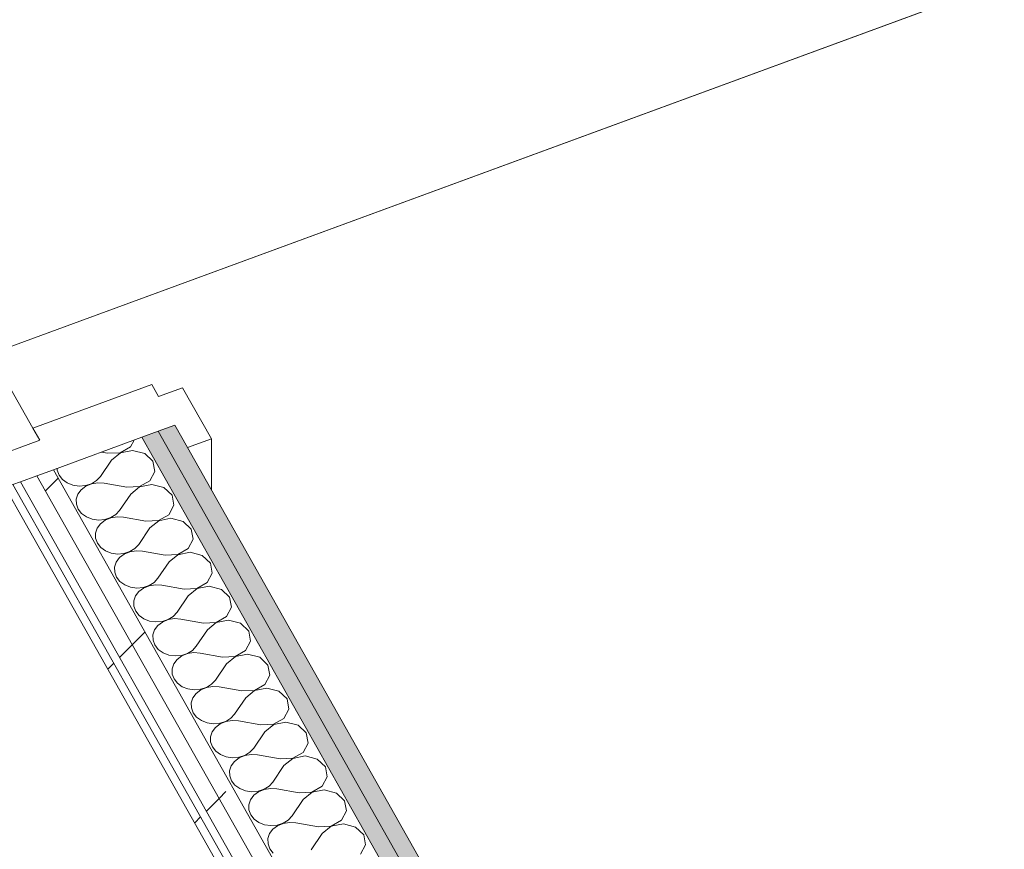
# Model space of a CAD drawing. Header units: millimetres. Extents: x -8337 to 19291, y 9509 to 21675.
# Tile 27 of 163: x -5535 to -4783, y 13515 to 14149. Entities that reach past the tile are written whole.
import ezdxf

# ---------------------------------------------------------------- set-up
doc = ezdxf.new("R2010")
doc.units = ezdxf.units.MM
doc.header["$MEASUREMENT"] = 0
doc.linetypes.add('Wipeout_Contour', pattern=[1000, 0, -1000])
for name, color, linetype in [('Nuevo_08_E_Envans secs', 7, 'Continuous'), ('Nuevo_14_PAV_Paviment_tarkett Safe', 7, 'Continuous'), ('Nuevo_Puertas Archicad', 7, 'Continuous')]:
    doc.layers.add(name, color=color, linetype=linetype)
for name, color, linetype, lineweight in [('Nuevo_08_E_Envans secs_Pluma_Nº__1', 7, 'Continuous', 5), ('Nuevo_08_E_Envans secs_Pluma_Nº__47', 7, 'Continuous', 20), ('Nuevo_14_PAV_Paviment_tarkett Safe_Pluma_Nº__89', 7, 'Continuous', 5), ('Nuevo_Puertas Archicad_Pluma_Nº__1', 7, 'Continuous', 5)]:
    doc.layers.add(name, color=color, linetype=linetype, lineweight=lineweight)
for name, color, linetype, lineweight, true_color in [('Nuevo_08_E_Envans secs_Pluma_Nº__102', 7, 'Continuous', 5, 0xcccccc), ('Nuevo_08_E_Envans secs_Pluma_Nº__171', 171, 'Continuous', 13, 0xaaaaff), ('Nuevo_08_E_Envans secs_Pluma_Nº__177', 7, 'Continuous', 15, 0xf7e046), ('Nuevo_08_E_Envans secs_Pluma_Nº__79', 7, 'Continuous', 5, 0xaaffd5)]:
    doc.layers.add(name, color=color, linetype=linetype, lineweight=lineweight, true_color=true_color)
pattern_1 = [(45, (0, 0), (-183.8478, 183.8478), [195, -65]), (45, (7e-14, 183.85), (-183.8478, 183.8478), [195, -65])]

# ---------------------------------------------------------------- blocks, each defined once
blk = doc.blocks.new('*X69')
at = {"layer": 'Nuevo_08_E_Envans secs_Pluma_Nº__102', "color": 254, "linetype": 'Continuous', "lineweight": 5, "true_color": 0xcccccc}
for p, q in [((-5458.06, 13818.06), (-5450.15, 13822.55)), ((-5450.15, 13822.55), (-5447.41, 13827.74)), ((-5467.7, 13817.59), (-5472.67, 13818.47)), ((-5467.7, 13817.59), (-5458.06, 13818.06)), ((-5458, 13817.96), (-5464.78, 13812.4)), ((-5448.61, 13819.81), (-5458, 13817.96)), ((-5439.41, 13817.41), (-5448.61, 13819.81)), ((-5433.16, 13811.47), (-5439.41, 13817.41)), ((-5506.29, 13806.14), (-5506.27, 13804.59)), ((-5464.78, 13812.4), (-5473.26, 13799.89)), ((-5431.71, 13803.76), (-5433.16, 13811.47)), ((-5506.27, 13804.59), (-5504.88, 13800.82)), ((-5504.88, 13800.82), (-5502.27, 13797.5)), ((-5476.17, 13796.73), (-5473.26, 13799.89)), ((-5435.51, 13796.6), (-5431.71, 13803.76)), ((-5502.27, 13797.5), (-5498.63, 13794.88)), ((-5498.63, 13794.88), (-5494.24, 13793.16)), ((-5494.24, 13793.16), (-5489.43, 13792.48)), ((-5489.43, 13792.48), (-5484.58, 13792.88)), ((-5484.32, 13792.43), (-5487.89, 13789.74)), ((-5484.58, 13792.88), (-5480.04, 13794.33)), ((-5479.98, 13794.23), (-5484.32, 13792.43)), ((-5480.04, 13794.33), (-5476.17, 13796.73)), ((-5475.2, 13795), (-5479.98, 13794.23)), ((-5470.33, 13794.7), (-5475.2, 13795)), ((-5453.06, 13791.64), (-5470.33, 13794.7)), ((-5453.06, 13791.64), (-5443.41, 13792.11)), ((-5443.35, 13792), (-5450.13, 13786.44)), ((-5443.41, 13792.11), (-5435.51, 13796.6)), ((-5433.96, 13793.85), (-5443.35, 13792)), ((-5424.77, 13791.45), (-5433.96, 13793.85)), ((-5418.51, 13785.51), (-5424.77, 13791.45)), ((-5490.4, 13786.37), (-5491.68, 13782.57)), ((-5487.89, 13789.74), (-5490.4, 13786.37)), ((-5450.13, 13786.44), (-5458.62, 13773.93)), ((-5417.07, 13777.81), (-5418.51, 13785.51)), ((-5491.68, 13782.57), (-5491.62, 13778.64)), ((-5491.62, 13778.64), (-5490.24, 13774.87)), ((-5420.86, 13770.64), (-5417.07, 13777.81)), ((-5490.24, 13774.87), (-5487.62, 13771.54)), ((-5487.62, 13771.54), (-5483.98, 13768.93)), ((-5483.98, 13768.93), (-5479.59, 13767.21)), ((-5469.93, 13766.92), (-5465.4, 13768.38)), ((-5465.34, 13768.27), (-5469.68, 13766.47)), ((-5465.4, 13768.38), (-5461.53, 13770.77)), ((-5460.55, 13769.05), (-5465.34, 13768.27)), ((-5461.53, 13770.77), (-5458.62, 13773.93)), ((-5455.69, 13768.74), (-5460.55, 13769.05)), ((-5438.42, 13765.68), (-5455.69, 13768.74)), ((-5428.77, 13766.15), (-5420.86, 13770.64)), ((-5419.32, 13767.9), (-5428.71, 13766.05)), ((-5410.12, 13765.5), (-5419.32, 13767.9)), ((-5479.59, 13767.21), (-5474.79, 13766.52)), ((-5475.76, 13760.41), (-5477.04, 13756.62)), ((-5473.24, 13763.78), (-5475.76, 13760.41)), ((-5474.79, 13766.52), (-5469.93, 13766.92)), ((-5469.68, 13766.47), (-5473.24, 13763.78)), ((-5435.49, 13760.49), (-5443.97, 13747.98)), ((-5438.42, 13765.68), (-5428.77, 13766.15)), ((-5428.71, 13766.05), (-5435.49, 13760.49)), ((-5403.87, 13759.56), (-5410.12, 13765.5)), ((-5477.04, 13756.62), (-5476.98, 13752.68)), ((-5476.98, 13752.68), (-5475.59, 13748.91)), ((-5402.42, 13751.85), (-5403.87, 13759.56)), ((-5475.59, 13748.91), (-5472.98, 13745.59)), ((-5472.98, 13745.59), (-5469.34, 13742.97)), ((-5446.88, 13744.82), (-5443.97, 13747.98)), ((-5406.22, 13744.69), (-5402.42, 13751.85)), ((-5469.34, 13742.97), (-5464.95, 13741.25)), ((-5464.95, 13741.25), (-5460.14, 13740.57)), ((-5458.6, 13737.83), (-5461.11, 13734.46)), ((-5460.14, 13740.57), (-5455.29, 13740.97)), ((-5455.03, 13740.52), (-5458.6, 13737.83)), ((-5455.29, 13740.97), (-5450.75, 13742.42)), ((-5450.69, 13742.32), (-5455.03, 13740.52)), ((-5450.75, 13742.42), (-5446.88, 13744.82)), ((-5445.91, 13743.09), (-5450.69, 13742.32)), ((-5441.04, 13742.79), (-5445.91, 13743.09)), ((-5423.77, 13739.73), (-5441.04, 13742.79)), ((-5423.77, 13739.73), (-5414.12, 13740.2)), ((-5414.06, 13740.09), (-5420.84, 13734.53)), ((-5414.12, 13740.2), (-5406.22, 13744.69)), ((-5404.67, 13741.94), (-5414.06, 13740.09)), ((-5395.48, 13739.54), (-5404.67, 13741.94)), ((-5389.22, 13733.6), (-5395.48, 13739.54)), ((-5461.11, 13734.46), (-5462.39, 13730.66)), ((-5462.39, 13730.66), (-5462.34, 13726.73)), ((-5420.84, 13734.53), (-5429.33, 13722.02)), ((-5387.78, 13725.9), (-5389.22, 13733.6)), ((-5462.34, 13726.73), (-5460.95, 13722.96)), ((-5460.95, 13722.96), (-5458.33, 13719.63)), ((-5391.58, 13718.73), (-5387.78, 13725.9)), ((-5458.33, 13719.63), (-5454.69, 13717.02)), ((-5454.69, 13717.02), (-5450.3, 13715.3)), ((-5450.3, 13715.3), (-5445.5, 13714.61)), ((-5440.64, 13715.01), (-5436.11, 13716.47)), ((-5436.05, 13716.36), (-5440.39, 13714.56)), ((-5436.11, 13716.47), (-5432.24, 13718.86)), ((-5431.27, 13717.14), (-5436.05, 13716.36)), ((-5432.24, 13718.86), (-5429.33, 13722.02)), ((-5426.4, 13716.83), (-5431.27, 13717.14)), ((-5409.13, 13713.77), (-5426.4, 13716.83)), ((-5399.48, 13714.24), (-5391.58, 13718.73)), ((-5390.03, 13715.99), (-5399.42, 13714.14)), ((-5380.83, 13713.59), (-5390.03, 13715.99)), ((-5446.47, 13708.5), (-5447.75, 13704.71)), ((-5443.95, 13711.87), (-5446.47, 13708.5)), ((-5445.5, 13714.61), (-5440.64, 13715.01)), ((-5440.39, 13714.56), (-5443.95, 13711.87)), ((-5406.2, 13708.58), (-5414.68, 13696.07)), ((-5409.13, 13713.77), (-5399.48, 13714.24)), ((-5399.42, 13714.14), (-5406.2, 13708.58)), ((-5374.58, 13707.65), (-5380.83, 13713.59)), ((-5373.14, 13699.94), (-5374.58, 13707.65)), ((-5447.75, 13704.71), (-5447.69, 13700.77)), ((-5447.69, 13700.77), (-5446.3, 13697)), ((-5446.3, 13697), (-5443.69, 13693.68)), ((-5443.69, 13693.68), (-5440.05, 13691.06)), ((-5421.46, 13690.51), (-5417.59, 13692.91)), ((-5417.59, 13692.91), (-5414.68, 13696.07)), ((-5384.83, 13688.29), (-5376.93, 13692.77)), ((-5376.93, 13692.77), (-5373.14, 13699.94)), ((-5440.05, 13691.06), (-5435.66, 13689.34)), ((-5435.66, 13689.34), (-5430.85, 13688.66)), ((-5429.31, 13685.92), (-5431.82, 13682.55)), ((-5430.85, 13688.66), (-5426, 13689.06)), ((-5425.74, 13688.61), (-5429.31, 13685.92)), ((-5426, 13689.06), (-5421.46, 13690.51)), ((-5421.4, 13690.41), (-5425.74, 13688.61)), ((-5416.62, 13691.18), (-5421.4, 13690.41)), ((-5411.76, 13690.88), (-5416.62, 13691.18)), ((-5394.48, 13687.82), (-5411.76, 13690.88)), ((-5394.48, 13687.82), (-5384.83, 13688.29)), ((-5384.77, 13688.18), (-5391.55, 13682.62)), ((-5375.38, 13690.03), (-5384.77, 13688.18)), ((-5366.19, 13687.63), (-5375.38, 13690.03)), ((-5359.94, 13681.69), (-5366.19, 13687.63)), ((-5431.82, 13682.55), (-5433.1, 13678.75)), ((-5433.1, 13678.75), (-5433.05, 13674.82)), ((-5391.55, 13682.62), (-5400.04, 13670.11)), ((-5358.49, 13673.99), (-5359.94, 13681.69)), ((-5433.05, 13674.82), (-5431.66, 13671.05)), ((-5431.66, 13671.05), (-5429.04, 13667.72)), ((-5402.95, 13666.95), (-5400.04, 13670.11)), ((-5362.29, 13666.82), (-5358.49, 13673.99)), ((-5429.04, 13667.72), (-5425.4, 13665.11)), ((-5425.4, 13665.11), (-5421.01, 13663.39)), ((-5421.01, 13663.39), (-5416.21, 13662.7)), ((-5416.21, 13662.7), (-5411.35, 13663.1)), ((-5411.1, 13662.65), (-5414.66, 13659.96)), ((-5411.35, 13663.1), (-5406.82, 13664.56)), ((-5406.76, 13664.45), (-5411.1, 13662.65)), ((-5406.82, 13664.56), (-5402.95, 13666.95)), ((-5401.98, 13665.23), (-5406.76, 13664.45)), ((-5397.11, 13664.92), (-5401.98, 13665.23)), ((-5379.84, 13661.86), (-5397.11, 13664.92)), ((-5370.19, 13662.33), (-5362.29, 13666.82)), ((-5360.74, 13664.08), (-5370.13, 13662.23)), ((-5351.55, 13661.68), (-5360.74, 13664.08)), ((-5417.18, 13656.59), (-5418.46, 13652.8)), ((-5414.66, 13659.96), (-5417.18, 13656.59)), ((-5376.91, 13656.67), (-5385.4, 13644.16)), ((-5379.84, 13661.86), (-5370.19, 13662.33)), ((-5370.13, 13662.23), (-5376.91, 13656.67)), ((-5345.29, 13655.74), (-5351.55, 13661.68)), ((-5343.85, 13648.03), (-5345.29, 13655.74)), ((-5418.46, 13652.8), (-5418.4, 13648.86)), ((-5418.4, 13648.86), (-5417.01, 13645.09)), ((-5347.64, 13640.86), (-5343.85, 13648.03)), ((-5417.01, 13645.09), (-5414.4, 13641.77)), ((-5414.4, 13641.77), (-5410.76, 13639.15)), ((-5392.18, 13638.6), (-5388.31, 13641)), ((-5388.31, 13641), (-5385.4, 13644.16)), ((-5355.54, 13636.38), (-5347.64, 13640.86)), ((-5410.76, 13639.15), (-5406.37, 13637.43)), ((-5406.37, 13637.43), (-5401.56, 13636.75)), ((-5400.02, 13634.01), (-5402.54, 13630.64)), ((-5401.56, 13636.75), (-5396.71, 13637.15)), ((-5396.45, 13636.7), (-5400.02, 13634.01)), ((-5396.71, 13637.15), (-5392.18, 13638.6)), ((-5392.12, 13638.5), (-5396.45, 13636.7)), ((-5387.33, 13639.27), (-5392.12, 13638.5)), ((-5382.47, 13638.97), (-5387.33, 13639.27)), ((-5365.19, 13635.91), (-5382.47, 13638.97)), ((-5365.19, 13635.91), (-5355.54, 13636.38)), ((-5355.49, 13636.27), (-5362.26, 13630.71)), ((-5346.1, 13638.12), (-5355.49, 13636.27)), ((-5336.9, 13635.72), (-5346.1, 13638.12)), ((-5330.65, 13629.78), (-5336.9, 13635.72)), ((-5402.54, 13630.64), (-5403.81, 13626.84)), ((-5403.81, 13626.84), (-5403.76, 13622.91)), ((-5362.26, 13630.71), (-5370.75, 13618.2)), ((-5329.2, 13622.08), (-5330.65, 13629.78)), ((-5403.76, 13622.91), (-5402.37, 13619.14)), ((-5402.37, 13619.14), (-5399.76, 13615.81)), ((-5373.66, 13615.04), (-5370.75, 13618.2)), ((-5333, 13614.91), (-5329.2, 13622.08)), ((-5399.76, 13615.81), (-5396.12, 13613.2)), ((-5396.12, 13613.2), (-5391.73, 13611.48)), ((-5391.73, 13611.48), (-5386.92, 13610.79)), ((-5386.92, 13610.79), (-5382.07, 13611.19)), ((-5381.81, 13610.74), (-5385.37, 13608.05)), ((-5382.07, 13611.19), (-5377.53, 13612.65)), ((-5377.47, 13612.54), (-5381.81, 13610.74)), ((-5377.53, 13612.65), (-5373.66, 13615.04)), ((-5372.69, 13613.32), (-5377.47, 13612.54)), ((-5367.82, 13613.01), (-5372.69, 13613.32)), ((-5350.55, 13609.95), (-5367.82, 13613.01)), ((-5350.55, 13609.95), (-5340.9, 13610.42)), ((-5340.84, 13610.32), (-5347.62, 13604.76)), ((-5340.9, 13610.42), (-5333, 13614.91)), ((-5331.45, 13612.17), (-5340.84, 13610.32)), ((-5322.26, 13609.77), (-5331.45, 13612.17)), ((-5316, 13603.83), (-5322.26, 13609.77)), ((-5387.89, 13604.68), (-5389.17, 13600.89)), ((-5385.37, 13608.05), (-5387.89, 13604.68)), ((-5347.62, 13604.76), (-5356.11, 13592.25)), ((-5314.56, 13596.12), (-5316, 13603.83)), ((-5389.17, 13600.89), (-5389.11, 13596.95)), ((-5389.11, 13596.95), (-5387.72, 13593.18)), ((-5318.35, 13588.95), (-5314.56, 13596.12)), ((-5387.72, 13593.18), (-5385.11, 13589.86)), ((-5385.11, 13589.86), (-5381.47, 13587.24)), ((-5381.47, 13587.24), (-5377.08, 13585.52)), ((-5362.89, 13586.69), (-5359.02, 13589.09)), ((-5358.04, 13587.36), (-5362.83, 13586.59)), ((-5359.02, 13589.09), (-5356.11, 13592.25)), ((-5353.18, 13587.06), (-5358.04, 13587.36)), ((-5326.26, 13584.47), (-5318.35, 13588.95)), ((-5377.08, 13585.52), (-5372.28, 13584.84)), ((-5370.73, 13582.1), (-5373.25, 13578.73)), ((-5372.28, 13584.84), (-5367.42, 13585.24)), ((-5367.17, 13584.79), (-5370.73, 13582.1)), ((-5367.42, 13585.24), (-5362.89, 13586.69)), ((-5362.83, 13586.59), (-5367.17, 13584.79)), ((-5335.9, 13584), (-5353.18, 13587.06)), ((-5335.9, 13584), (-5326.26, 13584.47)), ((-5326.2, 13584.36), (-5332.98, 13578.8)), ((-5316.81, 13586.21), (-5326.2, 13584.36)), ((-5307.61, 13583.81), (-5316.81, 13586.21)), ((-5301.36, 13577.87), (-5307.61, 13583.81)), ((-5373.25, 13578.73), (-5374.53, 13574.93)), ((-5374.53, 13574.93), (-5374.47, 13571)), ((-5332.98, 13578.8), (-5341.46, 13566.29)), ((-5299.91, 13570.17), (-5301.36, 13577.87)), ((-5374.47, 13571), (-5373.08, 13567.23)), ((-5373.08, 13567.23), (-5370.47, 13563.9)), ((-5344.37, 13563.13), (-5341.46, 13566.29)), ((-5303.71, 13563), (-5299.91, 13570.17)), ((-5370.47, 13563.9), (-5366.83, 13561.29)), ((-5366.83, 13561.29), (-5362.44, 13559.57)), ((-5362.44, 13559.57), (-5357.63, 13558.88)), ((-5357.63, 13558.88), (-5352.78, 13559.28)), ((-5352.52, 13558.83), (-5356.09, 13556.14)), ((-5352.78, 13559.28), (-5348.24, 13560.74)), ((-5348.18, 13560.63), (-5352.52, 13558.83)), ((-5348.24, 13560.74), (-5344.37, 13563.13)), ((-5343.4, 13561.41), (-5348.18, 13560.63)), ((-5338.53, 13561.1), (-5343.4, 13561.41)), ((-5321.26, 13558.04), (-5338.53, 13561.1)), ((-5321.26, 13558.04), (-5311.61, 13558.51)), ((-5311.55, 13558.41), (-5318.33, 13552.85)), ((-5311.61, 13558.51), (-5303.71, 13563)), ((-5302.16, 13560.26), (-5311.55, 13558.41)), ((-5292.97, 13557.86), (-5302.16, 13560.26)), ((-5286.71, 13551.92), (-5292.97, 13557.86)), ((-5358.6, 13552.77), (-5359.88, 13548.98)), ((-5356.09, 13556.14), (-5358.6, 13552.77)), ((-5318.33, 13552.85), (-5326.82, 13540.34)), ((-5285.27, 13544.21), (-5286.71, 13551.92)), ((-5359.88, 13548.98), (-5359.82, 13545.04)), ((-5359.82, 13545.04), (-5358.44, 13541.27)), ((-5289.06, 13537.04), (-5285.27, 13544.21)), ((-5358.44, 13541.27), (-5355.82, 13537.95)), ((-5355.82, 13537.95), (-5352.18, 13535.33)), ((-5352.18, 13535.33), (-5347.79, 13533.61)), ((-5338.13, 13533.33), (-5333.6, 13534.78)), ((-5333.54, 13534.68), (-5337.88, 13532.88)), ((-5333.6, 13534.78), (-5329.73, 13537.18)), ((-5328.75, 13535.45), (-5333.54, 13534.68)), ((-5329.73, 13537.18), (-5326.82, 13540.34)), ((-5323.89, 13535.15), (-5328.75, 13535.45)), ((-5306.62, 13532.09), (-5323.89, 13535.15)), ((-5296.97, 13532.56), (-5289.06, 13537.04)), ((-5347.79, 13533.61), (-5342.99, 13532.93)), ((-5341.44, 13530.19), (-5343.96, 13526.82)), ((-5342.99, 13532.93), (-5338.13, 13533.33)), ((-5337.88, 13532.88), (-5341.44, 13530.19)), ((-5306.62, 13532.09), (-5296.97, 13532.56)), ((-5296.91, 13532.45), (-5303.69, 13526.89)), ((-5287.52, 13534.3), (-5296.91, 13532.45)), ((-5278.32, 13531.9), (-5287.52, 13534.3)), ((-5272.07, 13525.96), (-5278.32, 13531.9)), ((-5343.96, 13526.82), (-5345.24, 13523.02)), ((-5345.24, 13523.02), (-5345.18, 13519.09)), ((-5303.69, 13526.89), (-5312.17, 13514.38)), ((-5270.62, 13518.26), (-5272.07, 13525.96)), ((-5345.18, 13519.09), (-5343.79, 13515.32)), ((-5343.79, 13515.32), (-5341.18, 13511.99)), ((-5274.42, 13511.09), (-5270.62, 13518.26))]:
    blk.add_line(p, q, dxfattribs=at)
blk = doc.blocks.new('Elem Sección_66_1')
at = {"layer": 'Nuevo_08_E_Envans secs_Pluma_Nº__79', "linetype": 'Continuous', "lineweight": 5, "true_color": 0xaaffd5}
for points in [[(-5429.04, 13834.47), (-4454.18, 12106.69), (-4441.63, 12111.31), (-5416.48, 13839.08)], [(-5441.6, 13829.87), (-4461.02, 12091.95), (-4448.47, 12096.57), (-4454.18, 12106.69), (-5429.04, 13834.47)]]:
    blk.add_hatch(color=121, dxfattribs=at).paths.add_polyline_path(points)
at = {"layer": 'Nuevo_08_E_Envans secs', "lineweight": 0}
blk.add_blockref('*X69', (0, 0), dxfattribs=at)
at = {"color": 254, "linetype": 'Wipeout_Contour', "lineweight": 0, "ltscale": 68152.507759}
blk.add_wipeout([(-5534.33, 13795.85), (-4511.55, 11983.13), (-4499, 11987.74), (-4504.71, 11997.87), (-5521.78, 13800.46)], dxfattribs=at).dxf.layer = 'Nuevo_08_E_Envans secs'
at = {"layer": 'Nuevo_08_E_Envans secs_Pluma_Nº__177', "linetype": 'Continuous', "lineweight": 15, "true_color": 0xf7e046}
h = blk.add_hatch(dxfattribs=at)
h.set_pattern_fill('Panellat_HPL_0001', color=53, style=0, pattern_type=2)
h.set_pattern_definition(pattern_1)
h.paths.add_polyline_path([(-5534.33, 13795.85), (-4511.55, 11983.13), (-4499, 11987.74), (-4504.71, 11997.87), (-5521.78, 13800.46)])
at = {"color": 254, "linetype": 'Wipeout_Contour', "lineweight": 0, "ltscale": 68185.910969}
blk.add_wipeout([(-5521.78, 13800.46), (-4504.71, 11997.87), (-4492.16, 12002.48), (-4497.87, 12012.6), (-5509.22, 13805.06)], dxfattribs=at).dxf.layer = 'Nuevo_08_E_Envans secs'
at = {"layer": 'Nuevo_08_E_Envans secs_Pluma_Nº__177', "linetype": 'Continuous', "lineweight": 15, "true_color": 0xf7e046}
h = blk.add_hatch(dxfattribs=at)
h.set_pattern_fill('Panellat_HPL_0001', color=53, style=0, pattern_type=2)
h.set_pattern_definition(pattern_1)
h.paths.add_polyline_path([(-5521.78, 13800.46), (-4504.71, 11997.87), (-4492.16, 12002.48), (-4497.87, 12012.6), (-5509.22, 13805.06)])
at = {"color": 254, "linetype": 'Wipeout_Contour', "lineweight": 0, "ltscale": 55317.129204}
blk.add_wipeout([(-5540.13, 13793.72), (-5545.93, 13791.6), (-4517.87, 11969.53), (-4512.08, 11971.66)], dxfattribs=at).dxf.layer = 'Nuevo_08_E_Envans secs'
at = {"layer": 'Nuevo_08_E_Envans secs_Pluma_Nº__171', "linetype": 'Continuous', "lineweight": 13, "true_color": 0xaaaaff}
h = blk.add_hatch(dxfattribs=at)
h.set_pattern_fill('Panellat_HPL_0001', color=161, style=0, pattern_type=2)
h.set_pattern_definition(pattern_1)
h.paths.add_polyline_path([(-5540.13, 13793.72), (-5545.93, 13791.6), (-4517.87, 11969.53), (-4512.08, 11971.66)])
at = {"layer": 'Nuevo_08_E_Envans secs_Pluma_Nº__1', "color": 7, "linetype": 'Continuous', "lineweight": 5}
for p, q in [((-5441.6, 13829.87), (-4461.02, 12091.95)), ((-5429.04, 13834.47), (-4454.18, 12106.69)), ((-5521.78, 13800.46), (-4504.71, 11997.87)), ((-5509.22, 13805.06), (-4497.87, 12012.6)), ((-5540.13, 13793.72), (-4514.71, 11976.33)), ((-5534.33, 13795.85), (-4511.55, 11983.13))]:
    blk.add_line(p, q, dxfattribs=at)
at = {"layer": 'Nuevo_08_E_Envans secs_Pluma_Nº__1', "color": 7, "linetype": 'Continuous', "lineweight": 5, "flags": 128}
for points in [[(-5416.48, 13839.08), (-5406.82, 13821.95), (-4447.34, 12121.43)], [(-5545.93, 13791.6), (-5536.26, 13774.47), (-4517.87, 11969.53)]]:
    blk.add_lwpolyline(points, dxfattribs=at)
blk = doc.blocks.new('Elem Sección_143_1')
at = {"layer": 'Nuevo_Puertas Archicad_Pluma_Nº__1', "color": 7, "linetype": 'Continuous', "lineweight": 5}
for p, q in [((-5434.05, 13870.23), (-5524.86, 13836.92)), ((-5434.05, 13870.23), (-5428.78, 13860.88)), ((-5410.43, 13867.62), (-5428.78, 13860.88)), ((-5410.43, 13867.62), (-5388.46, 13828.68)), ((-5388.46, 13828.68), (-5406.82, 13821.95)), ((-5388.46, 13828.68), (-5388.46, 13789.42))]:
    blk.add_line(p, q, dxfattribs=at)
at = {"layer": 'Nuevo_Puertas Archicad_Pluma_Nº__1', "color": 7, "linetype": 'Continuous', "lineweight": 5, "flags": 128}
for points in [[(-5890.38, 14484.76), (-5885.11, 14475.41), (-5524.86, 13836.92), (-5519.59, 13827.57)], [(-5416.48, 13839.08), (-5429.04, 13834.47), (-5441.6, 13829.87), (-5509.22, 13805.06), (-5521.78, 13800.46), (-5534.33, 13795.85), (-5540.13, 13793.72), (-5545.93, 13791.6)], [(-5519.59, 13827.57), (-5558.23, 13813.4), (-5576.58, 13806.67)]]:
    blk.add_lwpolyline(points, dxfattribs=at)
blk = doc.blocks.new('Elem Sección_157_1')
at = {"layer": 'Nuevo_14_PAV_Paviment_tarkett Safe_Pluma_Nº__89', "color": 7, "linetype": 'Continuous', "lineweight": 5}
blk.add_line((-3785.67, 14544.68), (-5556.89, 13893.68), dxfattribs=at)
blk = doc.blocks.new('Elem Sección_163_1')
at = {"layer": 'Nuevo_08_E_Envans secs_Pluma_Nº__47', "color": 7, "linetype": 'Continuous', "lineweight": 20}
blk.add_line((-5556.87, 13893.65), (-3785.67, 14544.65), dxfattribs=at)

msp = doc.modelspace()

# ---------------------------------------------------------------- block references
at = {"layer": 'Nuevo_08_E_Envans secs', "lineweight": 0}
msp.add_blockref('Elem Sección_66_1', (0, 0), dxfattribs=at)

# ---------------------------------------------------------------- next in the draw order: block references
at = {"layer": 'Nuevo_14_PAV_Paviment_tarkett Safe', "lineweight": 0}
msp.add_blockref('Elem Sección_157_1', (0, 0), dxfattribs=at)
at = {"layer": 'Nuevo_Puertas Archicad', "lineweight": 0}
msp.add_blockref('Elem Sección_143_1', (0, 0), dxfattribs=at)

# ---------------------------------------------------------------- next in the draw order: block references
at = {"layer": 'Nuevo_08_E_Envans secs', "lineweight": 0}
msp.add_blockref('Elem Sección_163_1', (0, 0), dxfattribs=at)

doc.saveas('drawing.dxf')
